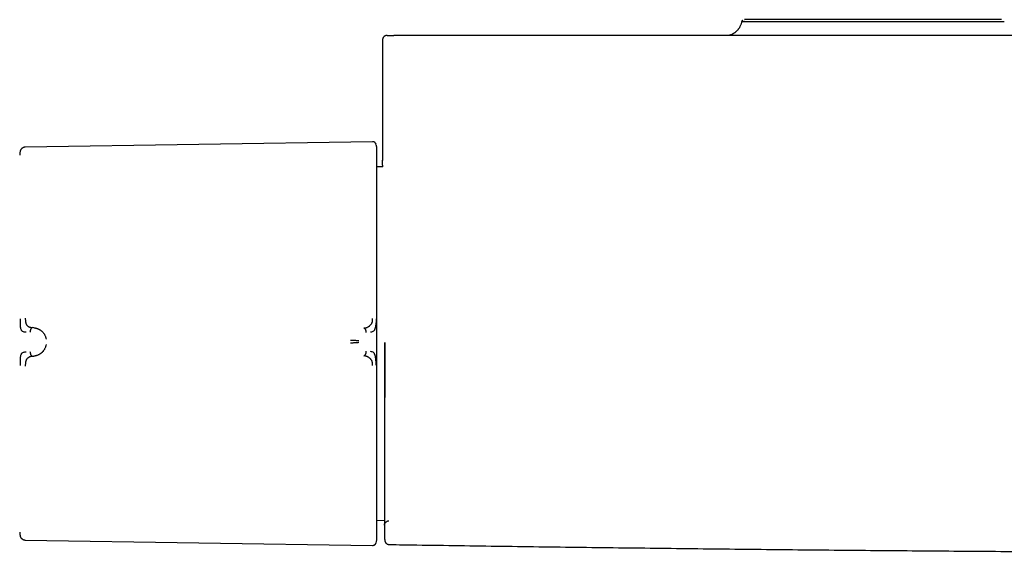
# Model space of a CAD drawing. Header units: millimetres. Extents: x 8 to 914, y 12 to 444.
# Tile 15 of 48: x 241 to 351, y 210 to 270. Entities that reach past the tile are written whole.
import ezdxf

# ---------------------------------------------------------------- set-up
doc = ezdxf.new("R2010")
doc.units = ezdxf.units.MM

msp = doc.modelspace()

# ---------------------------------------------------------------- linework, layer by layer
at = {"color": 7, "linetype": 'Continuous', "lineweight": 30}
for p, q in [((281.42, 268.02), (281.42, 254.48)), ((280.3, 256.54), (241.2, 255.94)), ((280.71, 256.18), (280.69, 256.25)), ((240.61, 255.44), (240.61, 255.44)), ((280.79, 255.57), (280.79, 255.62)), ((281.42, 254.42), (281.42, 254.43)), ((281.43, 253.71), (280.79, 253.7)), ((242.15, 235.58), (242, 235.6)), ((242, 232.37), (242.15, 232.38)), ((280.79, 213.9), (281.63, 213.88)), ((241.2, 211.66), (280.3, 211.06)), ((281.66, 211.66), (281.66, 211.66))]:
    msp.add_line(p, q, dxfattribs=at)
for centre, radius, start, end in [((280.31, 256.14), 0.396, 16.6163, 90.8829), ((1281.41, 233.92), 1000, 181.18085, 181.27562), ((278.4, 212.03), 2.39, 343.3885, 360)]:
    msp.add_arc(centre, radius, start, end, dxfattribs=at)
for points, knots in [([(321.84, 270.08), (321.83, 270.03), (321.81, 269.93), (321.77, 269.79), (321.72, 269.67), (321.66, 269.55), (321.61, 269.44), (321.55, 269.35), (321.49, 269.26), (321.43, 269.19), (321.38, 269.12), (321.33, 269.07), (321.29, 269.03), (321.25, 268.98), (321.2, 268.94), (321.15, 268.9), (321.09, 268.85), (321.03, 268.81), (320.97, 268.76), (320.9, 268.72), (320.82, 268.68), (320.75, 268.64), (320.68, 268.6), (320.6, 268.57), (320.52, 268.55), (320.47, 268.53), (320.44, 268.52), (320.43, 268.52)], [0, 0, 0, 0, 0.06786, 0.132858, 0.19461, 0.252783, 0.307099, 0.357333, 0.403305, 0.444882, 0.481966, 0.514491, 0.542414, 0.565711, 0.596213, 0.626073, 0.657943, 0.691801, 0.727615, 0.765343, 0.804933, 0.841054, 0.878502, 0.917223, 0.957075, 0.984237, 1, 1, 1, 1]), ([(321.94, 270.23), (321.93, 270.23), (321.92, 270.22), (321.91, 270.2), (321.89, 270.18), (321.87, 270.15), (321.85, 270.12), (321.84, 270.08), (321.84, 270.06), (321.83, 270.05)], [0, 0, 0, 0, 0.077194, 0.1738728, 0.3078524, 0.4777818, 0.6807246, 0.9118191, 1, 1, 1, 1]), ([(351.4, 270.07), (351.4, 270.07), (351.4, 270.07), (351.3, 270.07), (351.02, 270.07), (350.55, 270.07), (349.97, 270.07), (349.38, 270.07), (348.82, 270.06), (348.32, 270.06), (347.8, 270.06), (347.11, 270.06), (346.24, 270.05), (345.23, 270.05), (344.28, 270.05), (343.39, 270.05), (341.84, 270.04), (340.25, 270.04), (338.66, 270.04), (337.76, 270.04), (336.59, 270.04), (335.11, 270.04), (333.74, 270.04), (332.69, 270.04), (331.99, 270.04), (331.29, 270.04), (330.34, 270.04), (329.16, 270.04), (328.1, 270.04), (327.35, 270.04), (326.86, 270.04), (326.36, 270.05), (325.63, 270.05), (324.71, 270.05), (323.98, 270.05), (323.54, 270.05), (323.34, 270.05), (323.13, 270.05), (322.92, 270.05), (322.58, 270.05), (322.17, 270.05), (321.93, 270.05), (321.84, 270.05), (321.84, 270.05), (321.84, 270.05)], [0, 0, 0, 0, 0.013552, 0.039639, 0.077051, 0.111691, 0.143517, 0.172504, 0.191602, 0.209941, 0.227541, 0.24442, 0.276053, 0.304882, 0.32677, 0.348729, 0.370785, 0.437675, 0.455438, 0.474934, 0.496165, 0.531265, 0.570257, 0.585534, 0.601185, 0.617216, 0.633632, 0.667634, 0.703129, 0.715403, 0.728912, 0.743667, 0.759682, 0.795573, 0.836387, 0.844947, 0.854546, 0.865184, 0.876864, 0.88959, 0.926017, 0.969024, 0.985006, 1, 1, 1, 1]), ([(351.09, 270.3), (351.04, 270.3), (350.96, 270.3), (349.95, 270.3), (348.36, 270.3), (346.18, 270.3), (343.53, 270.3), (340.54, 270.3), (337.36, 270.3), (334.13, 270.3), (331.04, 270.3), (328.21, 270.3), (325.8, 270.3), (323.92, 270.3), (322.69, 270.3), (322.1, 270.3), (322.19, 270.3), (322.21, 270.3)], [0, 0, 0, 0, 0.0629898, 0.1332495, 0.2034335, 0.273397, 0.3434206, 0.4136738, 0.4842019, 0.5549072, 0.6252999, 0.6954594, 0.7654314, 0.8354381, 0.9056251, 0.9760009, 1, 1, 1, 1]), ([(281.92, 268.52), (281.91, 268.52), (281.89, 268.52), (281.86, 268.51), (281.83, 268.51), (281.81, 268.5), (281.79, 268.5), (281.77, 268.49), (281.76, 268.49), (281.75, 268.49), (281.72, 268.48), (281.68, 268.46), (281.63, 268.43), (281.59, 268.4), (281.56, 268.37), (281.53, 268.33), (281.49, 268.29), (281.46, 268.23), (281.44, 268.17), (281.42, 268.09), (281.42, 268.04), (281.42, 268.02)], [0, 0, 0, 0, 0.093061, 0.172658, 0.238828, 0.291677, 0.331466, 0.358896, 0.36864, 0.380344, 0.39179, 0.454419, 0.519532, 0.555259, 0.598654, 0.649772, 0.70831, 0.773683, 0.844976, 0.920931, 1, 1, 1, 1]), ([(281.92, 268.52), (281.92, 268.52), (281.92, 268.52), (281.93, 268.52), (281.95, 268.52), (281.99, 268.52), (282.03, 268.52), (282.09, 268.52), (282.14, 268.52), (282.16, 268.52)], [0, 0, 0, 0, 0.119845, 0.266525, 0.413208, 0.559895, 0.706588, 0.85329, 1, 1, 1, 1]), ([(282.16, 268.52), (282.16, 268.52), (282.16, 268.52), (282.18, 268.52), (282.2, 268.52), (282.23, 268.52), (282.27, 268.52), (282.31, 268.52), (282.36, 268.52), (282.42, 268.52), (282.48, 268.52), (282.54, 268.52), (282.61, 268.52), (282.65, 268.52), (282.68, 268.52)], [0, 0, 0, 0, 0.082899, 0.165679, 0.249692, 0.332113, 0.41492, 0.499488, 0.581892, 0.664712, 0.749323, 0.832634, 0.915719, 1, 1, 1, 1]), ([(411.61, 268.52), (408.62, 268.52), (402.64, 268.52), (393.66, 268.52), (384.68, 268.52), (375.68, 268.52), (366.68, 268.52), (357.67, 268.52), (348.64, 268.52), (339.47, 268.52), (330.15, 268.52), (320.67, 268.52), (311.19, 268.52), (301.69, 268.52), (292.19, 268.52), (285.85, 268.52), (282.68, 268.52)], [0, 0, 0, 0, 0.069567, 0.139198, 0.208895, 0.278657, 0.348483, 0.418375, 0.488333, 0.558355, 0.631783, 0.705282, 0.778853, 0.852497, 0.926212, 1, 1, 1, 1]), ([(280.79, 255.62), (280.79, 255.62), (280.79, 255.63), (280.79, 255.64), (280.79, 255.65), (280.79, 255.66), (280.79, 255.67), (280.78, 255.68), (280.78, 255.7), (280.78, 255.71), (280.78, 255.72), (280.78, 255.73), (280.78, 255.74), (280.78, 255.74), (280.78, 255.75), (280.78, 255.76), (280.78, 255.77), (280.78, 255.79), (280.77, 255.82), (280.77, 255.87), (280.76, 255.91), (280.76, 255.95), (280.75, 256), (280.74, 256.04), (280.73, 256.09), (280.72, 256.14), (280.7, 256.2), (280.69, 256.23), (280.69, 256.25)], [0, 0, 0, 0, 0.051024, 0.149543, 0.237885, 0.316004, 0.383873, 0.434851, 0.478009, 0.513425, 0.541266, 0.561926, 0.569866, 0.576521, 0.582339, 0.588313, 0.597804, 0.611539, 0.639986, 0.67652, 0.713597, 0.750135, 0.786126, 0.821558, 0.862589, 0.906153, 0.958694, 1, 1, 1, 1]), ([(240.61, 255.44), (240.61, 255.43), (240.59, 255.36), (240.58, 255.23), (240.57, 255.1), (240.57, 255.04)], [0, 0, 0, 0, 0.065293, 0.535396, 1, 1, 1, 1]), ([(241.2, 255.94), (241.18, 255.94), (241.14, 255.93), (241.07, 255.92), (241, 255.9), (240.94, 255.87), (240.87, 255.84), (240.82, 255.79), (240.76, 255.74), (240.72, 255.69), (240.68, 255.63), (240.65, 255.56), (240.63, 255.5), (240.62, 255.46), (240.61, 255.43)], [0, 0, 0, 0, 0.0786155, 0.1599222, 0.2432805, 0.3280961, 0.4139, 0.5004287, 0.5868622, 0.6724559, 0.7570396, 0.8402104, 0.9214103, 1, 1, 1, 1]), ([(280.79, 234.77), (280.79, 234.94), (280.79, 235.26), (280.79, 235.74), (280.79, 236.23), (280.79, 236.71), (280.79, 237.2), (280.79, 237.69), (280.79, 238.17), (280.79, 238.66), (280.79, 239.14), (280.79, 239.63), (280.79, 240.12), (280.79, 240.6), (280.79, 241.03), (280.79, 241.39), (280.79, 241.69), (280.79, 242), (280.79, 242.3), (280.79, 242.66), (280.79, 243.08), (280.79, 243.56), (280.79, 244.04), (280.79, 244.51), (280.79, 244.98), (280.79, 245.44), (280.79, 245.88), (280.79, 246.33), (280.79, 246.76), (280.79, 247.2), (280.79, 247.63), (280.79, 248.05), (280.79, 248.46), (280.79, 248.86), (280.79, 249.26), (280.79, 249.64), (280.79, 250.01), (280.79, 250.38), (280.79, 250.73), (280.79, 251.07), (280.79, 251.39), (280.79, 251.71), (280.79, 252.01), (280.79, 252.29), (280.79, 252.57), (280.79, 252.83), (280.79, 253.09), (280.79, 253.33), (280.79, 253.53), (280.79, 253.69), (280.79, 253.82), (280.79, 253.95), (280.79, 254.07), (280.79, 254.21), (280.79, 254.37), (280.79, 254.53), (280.79, 254.68), (280.79, 254.83), (280.79, 254.94), (280.79, 255.04), (280.79, 255.13), (280.79, 255.2), (280.79, 255.27), (280.79, 255.34), (280.79, 255.4), (280.79, 255.45), (280.79, 255.49), (280.79, 255.52), (280.79, 255.55), (280.79, 255.57), (280.79, 255.57), (280.79, 255.57), (280.79, 255.57)], [0, 0, 0, 0, 0.014535, 0.029065, 0.043597, 0.058144, 0.073132, 0.087849, 0.102569, 0.1173, 0.132415, 0.147536, 0.162659, 0.177794, 0.193243, 0.202968, 0.212693, 0.22242, 0.232151, 0.241889, 0.257942, 0.273989, 0.29004, 0.306108, 0.322386, 0.338366, 0.354351, 0.370349, 0.386478, 0.402932, 0.41939, 0.435862, 0.452388, 0.468908, 0.485432, 0.50197, 0.518442, 0.534908, 0.551378, 0.567861, 0.584232, 0.600305, 0.616382, 0.632472, 0.648379, 0.664275, 0.680173, 0.696085, 0.711759, 0.721593, 0.731427, 0.741263, 0.751104, 0.760951, 0.776563, 0.792169, 0.80778, 0.823398, 0.838627, 0.85059, 0.862554, 0.874523, 0.886425, 0.898052, 0.911025, 0.924, 0.936982, 0.949742, 0.962305, 0.974865, 0.987429, 1, 1, 1, 1]), ([(281.43, 253.71), (281.43, 253.72), (281.43, 253.8), (281.43, 253.93), (281.42, 254.1), (281.42, 254.24), (281.42, 254.35), (281.42, 254.42), (281.42, 254.47), (281.42, 254.47), (281.42, 254.48)], [0, 0, 0, 0, 0.00628, 0.148999, 0.292034, 0.435595, 0.579022, 0.722266, 0.865544, 1, 1, 1, 1]), ([(281.42, 254.47), (281.42, 254.47), (281.42, 254.46), (281.42, 254.44), (281.42, 254.44)], [0, 0, 0, 0, 0.705766, 1, 1, 1, 1]), ([(240.61, 236.6), (240.61, 236.51), (240.61, 236.32), (240.62, 236.04), (240.63, 235.79), (240.65, 235.58), (240.69, 235.42), (240.75, 235.31), (240.82, 235.24), (240.91, 235.18), (241.03, 235.14), (241.16, 235.12), (241.25, 235.12), (241.29, 235.11), (241.31, 235.11), (241.31, 235.11), (241.31, 235.11)], [0, 0, 0, 0, 0.1177718, 0.2282522, 0.3312397, 0.4270143, 0.5150992, 0.5956242, 0.6694207, 0.7357974, 0.8460443, 0.9267681, 0.9781412, 0.9927583, 0.997301, 1, 1, 1, 1]), ([(241.2, 236.67), (241.2, 236.62), (241.2, 236.54), (241.21, 236.44), (241.21, 236.37), (241.22, 236.33), (241.22, 236.29), (241.23, 236.25), (241.24, 236.19), (241.26, 236.11), (241.29, 236.02), (241.32, 235.96), (241.35, 235.91), (241.39, 235.86), (241.45, 235.8), (241.5, 235.76), (241.54, 235.74), (241.56, 235.73), (241.57, 235.72), (241.59, 235.71), (241.61, 235.7), (241.63, 235.69), (241.65, 235.68), (241.67, 235.67), (241.71, 235.66), (241.76, 235.64), (241.83, 235.62), (241.91, 235.61), (241.97, 235.6), (242, 235.6)], [0, 0, 0, 0, 0.069025, 0.134226, 0.159046, 0.183078, 0.206287, 0.22865, 0.250149, 0.316401, 0.379891, 0.420809, 0.460701, 0.499516, 0.563083, 0.631484, 0.645503, 0.659713, 0.674115, 0.688707, 0.70349, 0.718464, 0.733629, 0.748983, 0.780106, 0.820964, 0.871406, 0.931199, 1, 1, 1, 1]), ([(279.32, 235.55), (279.32, 235.55), (279.33, 235.55), (279.33, 235.55), (279.35, 235.55), (279.38, 235.56), (279.41, 235.56), (279.45, 235.57), (279.49, 235.58), (279.53, 235.59), (279.56, 235.59), (279.57, 235.6), (279.59, 235.6), (279.61, 235.61), (279.63, 235.62), (279.65, 235.62), (279.7, 235.64), (279.78, 235.68), (279.85, 235.72), (279.89, 235.75), (279.92, 235.76), (279.94, 235.78), (279.96, 235.79), (279.98, 235.81), (280.02, 235.84), (280.07, 235.9), (280.13, 235.97), (280.18, 236.04), (280.21, 236.1), (280.24, 236.17), (280.27, 236.26), (280.29, 236.35), (280.3, 236.44), (280.3, 236.53), (280.3, 236.59), (280.3, 236.62)], [0, 0, 0, 0, 0.000491, 0.004709, 0.016801, 0.036349, 0.063449, 0.08868, 0.118244, 0.1522, 0.164633, 0.177573, 0.191021, 0.204979, 0.21945, 0.234434, 0.249933, 0.328151, 0.400024, 0.417785, 0.435101, 0.45197, 0.468393, 0.484369, 0.499899, 0.569641, 0.634729, 0.675595, 0.714547, 0.751696, 0.809478, 0.868786, 0.909647, 0.953487, 1, 1, 1, 1]), ([(280.69, 236.58), (280.69, 236.49), (280.69, 236.31), (280.67, 236.05), (280.64, 235.79), (280.59, 235.56), (280.53, 235.38), (280.48, 235.27), (280.39, 235.17), (280.26, 235.1), (280.13, 235.08), (280.07, 235.07)], [0, 0, 0, 0, 0.12498, 0.249974, 0.375129, 0.4995, 0.626711, 0.691987, 0.75435, 0.875912, 1, 1, 1, 1]), ([(242, 235.6), (241.99, 235.59), (241.97, 235.59), (241.95, 235.58), (241.92, 235.56), (241.89, 235.54), (241.87, 235.51), (241.84, 235.47), (241.81, 235.41), (241.78, 235.34), (241.76, 235.26), (241.74, 235.17), (241.74, 235.11), (241.73, 235.08)], [0, 0, 0, 0, 0.056102, 0.111466, 0.167115, 0.223804, 0.301772, 0.382941, 0.467258, 0.598521, 0.73327, 0.868258, 1, 1, 1, 1]), ([(242.15, 235.58), (242.15, 235.58), (242.15, 235.58), (242.15, 235.58), (242.16, 235.58), (242.18, 235.58), (242.22, 235.58), (242.26, 235.57), (242.31, 235.56), (242.36, 235.55), (242.41, 235.54), (242.44, 235.53), (242.47, 235.53), (242.49, 235.52), (242.51, 235.51), (242.54, 235.5), (242.57, 235.49), (242.62, 235.47), (242.69, 235.44), (242.77, 235.4), (242.84, 235.36), (242.9, 235.32), (242.93, 235.3), (242.96, 235.28), (242.97, 235.27), (242.98, 235.27), (242.99, 235.26), (243, 235.25), (243.03, 235.22), (243.1, 235.16), (243.18, 235.08), (243.26, 234.99), (243.32, 234.89), (243.38, 234.79), (243.44, 234.67), (243.49, 234.54), (243.53, 234.41), (243.55, 234.32), (243.55, 234.28)], [0, 0, 0, 0, 0.000168, 0.001366, 0.004585, 0.016602, 0.036108, 0.063195, 0.088438, 0.118038, 0.152065, 0.164532, 0.177513, 0.191011, 0.205027, 0.219565, 0.234628, 0.250218, 0.305811, 0.357356, 0.404738, 0.433682, 0.460748, 0.467525, 0.474171, 0.480686, 0.487071, 0.493324, 0.499446, 0.559752, 0.617506, 0.67268, 0.725262, 0.775261, 0.835907, 0.893476, 0.948104, 1, 1, 1, 1]), ([(279.59, 235.03), (279.59, 235.06), (279.58, 235.12), (279.57, 235.21), (279.54, 235.29), (279.51, 235.36), (279.48, 235.42), (279.46, 235.46), (279.43, 235.49), (279.4, 235.52), (279.38, 235.53), (279.35, 235.55), (279.33, 235.55), (279.32, 235.55)], [0, 0, 0, 0, 0.131484, 0.266121, 0.400553, 0.531629, 0.615931, 0.697185, 0.775341, 0.832225, 0.888102, 0.943696, 1, 1, 1, 1]), ([(278.74, 234.11), (278.71, 234.11), (278.64, 234.12), (278.53, 234.12), (278.42, 234.13), (278.3, 234.14), (278.19, 234.15), (278.08, 234.15), (277.98, 234.15), (277.9, 234.15), (277.84, 234.15), (277.82, 234.15)], [0, 0, 0, 0, 0.134294, 0.265155, 0.392768, 0.517462, 0.639734, 0.760272, 0.840123, 0.919913, 1, 1, 1, 1]), ([(278.74, 233.91), (278.71, 233.91), (278.64, 233.9), (278.53, 233.89), (278.42, 233.88), (278.31, 233.88), (278.19, 233.87), (278.08, 233.86), (277.98, 233.86), (277.9, 233.85), (277.84, 233.84), (277.82, 233.84)], [0, 0, 0, 0, 0.134312, 0.265358, 0.393232, 0.518137, 0.640457, 0.760826, 0.840474, 0.920048, 1, 1, 1, 1]), ([(280.79, 233.17), (280.79, 233.33), (280.79, 233.66), (280.79, 234.09), (280.79, 234.46), (280.79, 234.67), (280.79, 234.77)], [0, 0, 0, 0, 0.3076, 0.612791, 0.80584, 1, 1, 1, 1]), ([(281.63, 233.92), (281.63, 233.75), (281.63, 233.41), (281.63, 232.9), (281.63, 232.39), (281.63, 231.89), (281.63, 231.38), (281.63, 230.89), (281.63, 230.39), (281.63, 229.9), (281.63, 229.41), (281.63, 228.92), (281.63, 228.43), (281.63, 227.95), (281.63, 227.46), (281.63, 226.98), (281.63, 226.5), (281.63, 226.03), (281.63, 225.56), (281.63, 225.1), (281.63, 224.65), (281.63, 224.2), (281.63, 223.76), (281.63, 223.32), (281.63, 222.9), (281.63, 222.48), (281.63, 222.06), (281.63, 221.65), (281.63, 221.25), (281.63, 220.85), (281.63, 220.46), (281.63, 220.08), (281.63, 219.71), (281.63, 219.35), (281.63, 219), (281.63, 218.65), (281.63, 218.32), (281.63, 218), (281.63, 217.68), (281.63, 217.38), (281.63, 217.09), (281.63, 216.81), (281.63, 216.53), (281.63, 216.27), (281.63, 216.02), (281.63, 215.77), (281.63, 215.54), (281.63, 215.31), (281.63, 215.1), (281.63, 214.9), (281.63, 214.71), (281.63, 214.53), (281.63, 214.37), (281.63, 214.21), (281.63, 214.07), (281.63, 213.94), (281.63, 213.82), (281.63, 213.72), (281.63, 213.62), (281.63, 213.54), (281.63, 213.47), (281.63, 213.41), (281.63, 213.37), (281.63, 213.33), (281.63, 213.31), (281.63, 213.31), (281.63, 213.31), (281.63, 213.31)], [0, 0, 0, 0, 0.015766, 0.031495, 0.047197, 0.062882, 0.078559, 0.093957, 0.109366, 0.124796, 0.140174, 0.155845, 0.171506, 0.187167, 0.202837, 0.218526, 0.234244, 0.249999, 0.265676, 0.281336, 0.296989, 0.312644, 0.328312, 0.34372, 0.359159, 0.374637, 0.39007, 0.405778, 0.421458, 0.437117, 0.452766, 0.468414, 0.484072, 0.499747, 0.515298, 0.53085, 0.546413, 0.561997, 0.577612, 0.592987, 0.608411, 0.623891, 0.639252, 0.654906, 0.670554, 0.686203, 0.701865, 0.717547, 0.733259, 0.74901, 0.764764, 0.780479, 0.796165, 0.811831, 0.827487, 0.842863, 0.858246, 0.873647, 0.889238, 0.905098, 0.920911, 0.936688, 0.952439, 0.968174, 0.983903, 0.999637, 1, 1, 1, 1]), ([(281.66, 233.92), (281.66, 233.72), (281.66, 233.33), (281.66, 232.74), (281.66, 232.31), (281.66, 232.01), (281.66, 231.84), (281.66, 231.68), (281.66, 231.52), (281.66, 231.36), (281.66, 231.21), (281.66, 231.07), (281.66, 230.83), (281.66, 230.5), (281.66, 230.07), (281.66, 229.66), (281.66, 229.38), (281.66, 229.22), (281.66, 229.19), (281.66, 229.16), (281.66, 229.13), (281.66, 229.1), (281.66, 229.07), (281.66, 228.99), (281.66, 228.87), (281.66, 228.72), (281.66, 228.55), (281.66, 228.34), (281.66, 228.18), (281.66, 228.1), (281.66, 228.09), (281.66, 228.07), (281.66, 228.06), (281.66, 228.05), (281.66, 228.04), (281.66, 228.01), (281.66, 227.96), (281.66, 227.88), (281.66, 227.8), (281.66, 227.75), (281.66, 227.73)], [0, 0, 0, 0, 0.094965, 0.187996, 0.279118, 0.305606, 0.331931, 0.358094, 0.384095, 0.409934, 0.435614, 0.456292, 0.476546, 0.547585, 0.616617, 0.683662, 0.748741, 0.753954, 0.759141, 0.764303, 0.769439, 0.774549, 0.779634, 0.784693, 0.812058, 0.835838, 0.859002, 0.898844, 0.936744, 0.938698, 0.940634, 0.94255, 0.944448, 0.946326, 0.948186, 0.950027, 0.959812, 0.975864, 0.988656, 1, 1, 1, 1]), ([(241.31, 232.85), (241.31, 232.85), (241.29, 232.84), (241.24, 232.84), (241.17, 232.83), (241.09, 232.82), (240.99, 232.8), (240.9, 232.76), (240.82, 232.71), (240.75, 232.64), (240.69, 232.52), (240.65, 232.36), (240.63, 232.14), (240.62, 231.89), (240.61, 231.62), (240.61, 231.43), (240.61, 231.33)], [0, 0, 0, 0, 0.007539, 0.032602, 0.07418, 0.124929, 0.188679, 0.265565, 0.331914, 0.405634, 0.486045, 0.573984, 0.669568, 0.772326, 0.882537, 1, 1, 1, 1]), ([(241.73, 232.89), (241.74, 232.86), (241.74, 232.8), (241.76, 232.71), (241.78, 232.62), (241.81, 232.55), (241.84, 232.5), (241.87, 232.45), (241.89, 232.42), (241.92, 232.4), (241.95, 232.38), (241.97, 232.37), (241.99, 232.37), (242, 232.37)], [0, 0, 0, 0, 0.131742, 0.26673, 0.401479, 0.532742, 0.617059, 0.698228, 0.776196, 0.832885, 0.888534, 0.943898, 1, 1, 1, 1]), ([(243.55, 233.71), (243.55, 233.66), (243.53, 233.58), (243.49, 233.45), (243.44, 233.32), (243.39, 233.2), (243.32, 233.1), (243.26, 233.01), (243.19, 232.91), (243.12, 232.84), (243.08, 232.8), (243.07, 232.79), (243.05, 232.77), (243.04, 232.76), (243.02, 232.75), (242.99, 232.72), (242.94, 232.69), (242.88, 232.64), (242.81, 232.6), (242.75, 232.56), (242.71, 232.54), (242.68, 232.53), (242.66, 232.52), (242.65, 232.51), (242.64, 232.51), (242.62, 232.5), (242.61, 232.49), (242.57, 232.48), (242.51, 232.46), (242.44, 232.43), (242.37, 232.42), (242.31, 232.4), (242.26, 232.39), (242.22, 232.39), (242.18, 232.38), (242.16, 232.38), (242.15, 232.38), (242.15, 232.38), (242.15, 232.38), (242.15, 232.38), (242.15, 232.38)], [0, 0, 0, 0, 0.051373, 0.105665, 0.163102, 0.223827, 0.27137, 0.320803, 0.372124, 0.442732, 0.452222, 0.461768, 0.471368, 0.481024, 0.490735, 0.500501, 0.537698, 0.579265, 0.625137, 0.657731, 0.692132, 0.7001, 0.708157, 0.716302, 0.724536, 0.732857, 0.741265, 0.74976, 0.79759, 0.84013, 0.877473, 0.909711, 0.93693, 0.964012, 0.983495, 0.995471, 0.998664, 0.999564, 0.99984, 1, 1, 1, 1]), ([(279.32, 232.42), (279.33, 232.42), (279.35, 232.42), (279.38, 232.44), (279.4, 232.45), (279.43, 232.48), (279.46, 232.51), (279.48, 232.55), (279.51, 232.61), (279.54, 232.68), (279.57, 232.77), (279.58, 232.86), (279.59, 232.92), (279.59, 232.95)], [0, 0, 0, 0, 0.056304, 0.111898, 0.167775, 0.224659, 0.302815, 0.38407, 0.468372, 0.599448, 0.73388, 0.868517, 1, 1, 1, 1]), ([(280.69, 231.36), (280.69, 231.46), (280.69, 231.64), (280.68, 231.85), (280.67, 231.98), (280.66, 232.05), (280.65, 232.12), (280.64, 232.22), (280.62, 232.32), (280.6, 232.41), (280.58, 232.48), (280.56, 232.54), (280.54, 232.59), (280.52, 232.64), (280.48, 232.71), (280.4, 232.8), (280.26, 232.87), (280.13, 232.89), (280.07, 232.9)], [0, 0, 0, 0, 0.125554, 0.251039, 0.290001, 0.310057, 0.344618, 0.393554, 0.456767, 0.493798, 0.534579, 0.576341, 0.60187, 0.627562, 0.693703, 0.759502, 0.875658, 1, 1, 1, 1]), ([(280.79, 212.03), (280.79, 212.03), (280.79, 212.03), (280.79, 212.05), (280.79, 212.08), (280.79, 212.12), (280.79, 212.17), (280.79, 212.23), (280.79, 212.28), (280.79, 212.34), (280.79, 212.42), (280.79, 212.5), (280.79, 212.6), (280.79, 212.72), (280.79, 212.85), (280.79, 212.98), (280.79, 213.1), (280.79, 213.2), (280.79, 213.31), (280.79, 213.42), (280.79, 213.56), (280.79, 213.73), (280.79, 213.94), (280.79, 214.17), (280.79, 214.41), (280.79, 214.66), (280.79, 214.92), (280.79, 215.19), (280.79, 215.47), (280.79, 215.77), (280.79, 216.08), (280.79, 216.4), (280.79, 216.74), (280.79, 217.08), (280.79, 217.44), (280.79, 217.81), (280.79, 218.19), (280.79, 218.58), (280.79, 218.98), (280.79, 219.39), (280.79, 219.8), (280.79, 220.23), (280.79, 220.66), (280.79, 221.09), (280.79, 221.53), (280.79, 221.98), (280.79, 222.43), (280.79, 222.89), (280.79, 223.35), (280.79, 223.76), (280.79, 224.11), (280.79, 224.41), (280.79, 224.71), (280.79, 225.01), (280.79, 225.38), (280.79, 225.8), (280.79, 226.3), (280.79, 226.79), (280.79, 227.29), (280.79, 227.78), (280.79, 228.27), (280.79, 228.76), (280.79, 229.25), (280.79, 229.72), (280.79, 230.17), (280.79, 230.6), (280.79, 231.04), (280.79, 231.46), (280.79, 231.89), (280.79, 232.31), (280.79, 232.74), (280.79, 233.02), (280.79, 233.17)], [0, 0, 0, 0, 0.014329, 0.028654, 0.04298, 0.057322, 0.07212, 0.083744, 0.09537, 0.107001, 0.118712, 0.130678, 0.145631, 0.160589, 0.175557, 0.190861, 0.200497, 0.210132, 0.219769, 0.229411, 0.239058, 0.254994, 0.270924, 0.286858, 0.302809, 0.319, 0.334896, 0.350796, 0.36671, 0.382786, 0.399187, 0.415593, 0.432012, 0.448519, 0.465022, 0.481528, 0.498049, 0.51454, 0.531024, 0.547512, 0.564013, 0.580438, 0.596563, 0.612692, 0.628835, 0.644826, 0.660807, 0.676791, 0.692788, 0.708575, 0.718482, 0.728388, 0.738297, 0.74821, 0.75813, 0.773887, 0.789639, 0.805395, 0.821159, 0.836557, 0.851677, 0.8668, 0.881934, 0.896665, 0.909803, 0.922944, 0.936092, 0.949025, 0.961767, 0.974507, 0.98725, 1, 1, 1, 1]), ([(242, 232.37), (241.97, 232.36), (241.91, 232.35), (241.84, 232.34), (241.79, 232.32), (241.75, 232.31), (241.74, 232.31), (241.72, 232.3), (241.71, 232.3), (241.7, 232.29), (241.69, 232.29), (241.68, 232.28), (241.64, 232.27), (241.58, 232.24), (241.51, 232.19), (241.44, 232.14), (241.38, 232.08), (241.33, 232.01), (241.3, 231.95), (241.28, 231.9), (241.27, 231.87), (241.26, 231.84), (241.25, 231.8), (241.24, 231.77), (241.23, 231.71), (241.22, 231.63), (241.21, 231.53), (241.2, 231.4), (241.2, 231.32), (241.2, 231.27)], [0, 0, 0, 0, 0.0644833, 0.1211457, 0.1696994, 0.182428, 0.1944306, 0.2057035, 0.2162437, 0.2260485, 0.2351155, 0.2434428, 0.2510285, 0.3192547, 0.3835496, 0.4439315, 0.5004845, 0.5590825, 0.6200486, 0.6409286, 0.6621029, 0.6835806, 0.7053684, 0.7274698, 0.7498855, 0.805219, 0.8657566, 0.930963, 1, 1, 1, 1]), ([(280.3, 231.33), (280.3, 231.36), (280.3, 231.42), (280.3, 231.51), (280.29, 231.59), (280.27, 231.67), (280.26, 231.74), (280.24, 231.79), (280.22, 231.84), (280.19, 231.89), (280.16, 231.94), (280.13, 231.99), (280.1, 232.03), (280.06, 232.07), (280.03, 232.1), (279.99, 232.14), (279.95, 232.17), (279.9, 232.21), (279.85, 232.24), (279.8, 232.27), (279.74, 232.31), (279.68, 232.33), (279.64, 232.35), (279.59, 232.36), (279.56, 232.37), (279.53, 232.38), (279.52, 232.38), (279.5, 232.39), (279.49, 232.39), (279.47, 232.4), (279.45, 232.4), (279.43, 232.4), (279.41, 232.41), (279.38, 232.41), (279.35, 232.42), (279.33, 232.42), (279.33, 232.42), (279.32, 232.42), (279.32, 232.42), (279.32, 232.42), (279.32, 232.42), (279.32, 232.42), (279.32, 232.42)], [0, 0, 0, 0, 0.046698, 0.091618, 0.134505, 0.175194, 0.213614, 0.249779, 0.276951, 0.307118, 0.340349, 0.376695, 0.409342, 0.4408, 0.471044, 0.500021, 0.535936, 0.574169, 0.614719, 0.657569, 0.702695, 0.750057, 0.775296, 0.805099, 0.8394, 0.850353, 0.861686, 0.873397, 0.885483, 0.89794, 0.910765, 0.923954, 0.937503, 0.96472, 0.984149, 0.995887, 0.998893, 0.999683, 0.9999, 0.999964, 0.999986, 1, 1, 1, 1]), ([(281.63, 213.35), (281.63, 213.38), (281.64, 213.42), (281.65, 213.48), (281.68, 213.54), (281.71, 213.6), (281.75, 213.65), (281.78, 213.68), (281.81, 213.71), (281.85, 213.73), (281.89, 213.76), (281.94, 213.78), (281.99, 213.8), (282.06, 213.82), (282.1, 213.82), (282.13, 213.82)], [0, 0, 0, 0, 0.093439, 0.177924, 0.251705, 0.350579, 0.4484, 0.496672, 0.544851, 0.600312, 0.665133, 0.738659, 0.819914, 0.907575, 1, 1, 1, 1]), ([(281.66, 211.73), (281.66, 211.74), (281.66, 211.76), (281.66, 211.81), (281.66, 211.88), (281.66, 211.96), (281.66, 212.05), (281.66, 212.15), (281.66, 212.27), (281.66, 212.39), (281.66, 212.53), (281.66, 212.69), (281.66, 212.86), (281.66, 213.05), (281.66, 213.25), (281.66, 213.4), (281.66, 213.49), (281.66, 213.5)], [0, 0, 0, 0, 0.042626, 0.111057, 0.179711, 0.24794, 0.319302, 0.390681, 0.462114, 0.533639, 0.605296, 0.677122, 0.755353, 0.833447, 0.911454, 0.989422, 1, 1, 1, 1]), ([(240.57, 212.56), (240.57, 212.5), (240.58, 212.37), (240.59, 212.24), (240.61, 212.17), (240.61, 212.16)], [0, 0, 0, 0, 0.463577, 0.93264, 1, 1, 1, 1]), ([(240.61, 212.16), (240.62, 212.14), (240.63, 212.09), (240.65, 212.02), (240.69, 211.95), (240.74, 211.89), (240.79, 211.83), (240.85, 211.78), (240.92, 211.73), (240.99, 211.7), (241.06, 211.68), (241.13, 211.67), (241.18, 211.66), (241.2, 211.66)], [0, 0, 0, 0, 0.07965, 0.171374, 0.265818, 0.362284, 0.459973, 0.558024, 0.65002, 0.740836, 0.82981, 0.916359, 1, 1, 1, 1]), ([(280.3, 211.06), (280.32, 211.06), (280.37, 211.06), (280.44, 211.08), (280.51, 211.11), (280.57, 211.15), (280.61, 211.2), (280.65, 211.25), (280.67, 211.29), (280.68, 211.33), (280.69, 211.35)], [0, 0, 0, 0, 0.133984, 0.273843, 0.417517, 0.562572, 0.675895, 0.787266, 0.895597, 1, 1, 1, 1]), ([(281.66, 211.65), (281.66, 211.63), (281.67, 211.59), (281.68, 211.54), (281.69, 211.49), (281.71, 211.44), (281.73, 211.41), (281.75, 211.37), (281.77, 211.35), (281.79, 211.32), (281.82, 211.29), (281.87, 211.25), (281.92, 211.22), (281.98, 211.19), (282.04, 211.17), (282.1, 211.15), (282.15, 211.15), (282.17, 211.15)], [0, 0, 0, 0, 0.076743, 0.149096, 0.215988, 0.276548, 0.330115, 0.376221, 0.414562, 0.450131, 0.509881, 0.584013, 0.671849, 0.745962, 0.826163, 0.911304, 1, 1, 1, 1]), ([(282.17, 211.16), (283.21, 211.14), (287.43, 211.08), (294.83, 210.97), (304.38, 210.84), (313.92, 210.73), (323.41, 210.62), (332.84, 210.53), (342.21, 210.45), (351.59, 210.38), (361.56, 210.31), (372.12, 210.25), (383.28, 210.21), (394.44, 210.18), (405.6, 210.16), (416.76, 210.16), (427.92, 210.18), (439.08, 210.21), (450.24, 210.25), (461.4, 210.31), (472.56, 210.38), (483.72, 210.47), (494.08, 210.57), (503.65, 210.66), (512.41, 210.76), (521.18, 210.87), (529.95, 210.99), (536.57, 211.09), (540.28, 211.14), (541.06, 211.16)], [0, 0, 0, 0, 0.012039, 0.048906, 0.085772, 0.122638, 0.159505, 0.195714, 0.231923, 0.268132, 0.304341, 0.347447, 0.390554, 0.433661, 0.476767, 0.519874, 0.56298, 0.606087, 0.649194, 0.6923, 0.735406, 0.778512, 0.821618, 0.855486, 0.889355, 0.923223, 0.957091, 0.990959, 1, 1, 1, 1])]:
    msp.add_open_spline(points, degree=3, knots=knots, dxfattribs=at)

doc.saveas('drawing.dxf')
